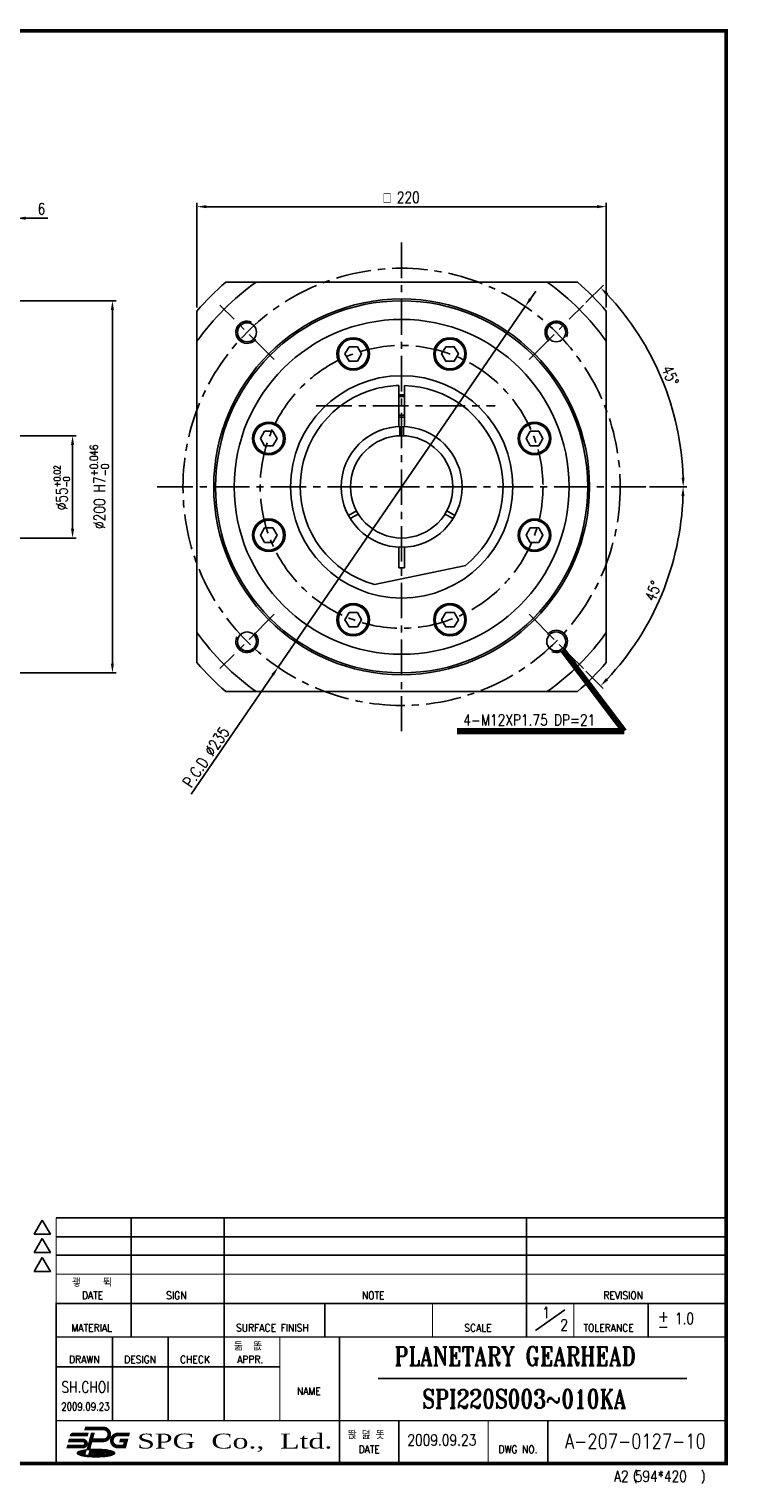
# Model space of a CAD drawing. Header units: inches. Extents: x 30 to 13571, y -3029 to 443.
# Tile 2 of 2: x 396 to 584, y 53 to 443. Entities that reach past the tile are written whole.
import ezdxf
from ezdxf.enums import TextEntityAlignment as Align

# ---------------------------------------------------------------- set-up
doc = ezdxf.new("R2010")
doc.units = ezdxf.units.IN
doc.header["$LTSCALE"] = 0.3
doc.linetypes.add('CENTER', pattern=[50.8, 31.75, -6.35, 6.35, -6.35])
for name, color, linetype in [('1', 1, 'CENTER'), ('3', 3, 'Continuous'), ('CENTER', 1, 'CENTER'), ('M2', 9, 'Continuous'), ('M3', 9, 'Continuous'), ('외형선(ISO)', 7, 'Continuous')]:
    doc.layers.add(name, color=color, linetype=linetype)
doc.styles.add('DUTCH', font='dutch.ttf', dxfattribs={"height": 4})
doc.styles.add('HBRDS', font='SIMPLEX', dxfattribs={"width": 0.8, "height": 3, "bigfont": 'HBRDS'})
doc.styles.add('WHGTXT', font='simplex.shx', dxfattribs={"width": 0.8, "height": 3, "bigfont": 'whgtxt.shx'})
doc.styles.add('WHTMTXT', font='ROMANT.shx', dxfattribs={"width": 0.8, "height": 5, "bigfont": 'WHTMTXT.shx'})
doc.dimstyles.new('WHGTXT', dxfattribs={"dimtxt": 3, "dimasz": 2.5, "dimexe": 1, "dimexo": 1, "dimgap": 0.8, "dimtad": 1, "dimdsep": 46, "dimtxsty": 'WHGTXT', "dimcen": 0, "dimclrd": 3, "dimclre": 3, "dimclrt": 3, "dimazin": 2, "dimtfac": 1, "dimtmove": 0, "dimatfit": 3, "dimfxl": 0, "dimtolj": 1, "dimtzin": 0, "dimarcsym": 0})
doc.dimstyles.new('WHGTXT$0', dxfattribs={"dimtxt": 3, "dimasz": 2.5, "dimexe": 1, "dimexo": 1, "dimgap": 1, "dimtad": 1, "dimdec": 4, "dimdsep": 46, "dimtxsty": 'WHGTXT', "dimcen": 0, "dimclrd": 3, "dimclre": 3, "dimclrt": 3, "dimadec": 0, "dimazin": 0, "dimtfac": 1, "dimtdec": 4, "dimtmove": 0, "dimatfit": 3, "dimfxl": 0, "dimtvp": 1, "dimtolj": 1, "dimtzin": 0, "dimlwd": -1, "dimlwe": -1, "dimarcsym": 0})
doc.dimstyles.new('WHGTXT$2', dxfattribs={"dimtxt": 3, "dimasz": 2.5, "dimexe": 1, "dimexo": 1, "dimgap": 1, "dimtad": 1, "dimdec": 4, "dimdsep": 46, "dimtxsty": 'WHGTXT', "dimcen": 0, "dimclrd": 3, "dimclre": 3, "dimclrt": 3, "dimadec": 0, "dimazin": 0, "dimtfac": 1, "dimtdec": 4, "dimtmove": 0, "dimatfit": 3, "dimfxl": 0, "dimtvp": 1, "dimtolj": 1, "dimtzin": 0, "dimlwd": -1, "dimlwe": -1, "dimarcsym": 0})
doc.dimstyles.new('WHGTXT$7', dxfattribs={"dimtxt": 3, "dimasz": 2.5, "dimexe": 1, "dimexo": 1, "dimgap": 1.5, "dimtad": 1, "dimdec": 4, "dimzin": 9, "dimdsep": 46, "dimtxsty": 'WHGTXT', "dimcen": 0, "dimclrd": 256, "dimclre": 256, "dimclrt": 256, "dimadec": 4, "dimazin": 2, "dimtp": 0.01, "dimtm": -0.01, "dimtfac": 1, "dimtdec": 4, "dimtmove": 0, "dimatfit": 3, "dimfxl": 0, "dimtzin": 0, "dimarcsym": 0})

# ---------------------------------------------------------------- blocks, each defined once
blk = doc.blocks.new('A2-1')
at = {"layer": 'M2'}
for p, q in [((373.52, 67.06), (553.52, 67.06)), ((393.67, 67.06), (393.67, 35.06)), ((418.62, 67.06), (418.62, 35.06)), ((499.87, 67.06), (499.87, 35.06)), ((373.52, 62.01), (553.52, 62.01)), ((373.52, 57.06), (553.52, 57.06)), ((445.72, 44.06), (445.72, 35.06)), ((532.62, 44.06), (532.62, 35.06)), ((502.32, 36.79), (510.17, 42.33)), ((388.62, 35.06), (388.62, 12.56)), ((403.62, 35.06), (403.62, 12.56)), ((418.62, 35.06), (418.62, 12.56)), ((449.62, 35.06), (449.62, 1.06)), ((373.52, 27.06), (433.62, 27.06)), ((460.02, 23.86), (543.02, 23.86)), ((465.62, 12.56), (465.62, 1.06)), ((505.62, 12.56), (505.62, 1.06)), ((379.23, 3.94), (381.32, 3.94)), ((379.3, 4.06), (381.35, 4.06)), ((379.53, 4.19), (381.38, 4.19)), ((379.83, 4.31), (381.42, 4.31)), ((380.21, 4.44), (381.45, 4.44)), ((380.72, 4.56), (381.48, 4.56)), ((381.12, 3.2), (381.52, 4.69)), ((381.48, 4.69), (381.52, 4.69)), ((382.33, 3.2), (382.76, 4.8)), ((382.52, 3.94), (382.72, 3.94)), ((382.56, 4.06), (382.72, 4.06)), ((382.59, 4.19), (382.72, 4.19)), ((382.62, 4.31), (388.59, 4.31)), ((382.66, 4.44), (388.22, 4.44)), ((382.69, 4.56), (387.7, 4.56)), ((382.72, 4.22), (382.72, 3.22)), ((382.72, 4.22), (383.02, 4.22)), ((382.73, 4.69), (386.95, 4.69)), ((382.91, 4.81), (385.51, 4.81)), ((383.02, 4.22), (383.22, 3.82)), ((383.04, 4.19), (383.41, 4.19)), ((383.1, 4.06), (383.34, 4.06)), ((383.17, 3.94), (383.28, 3.94)), ((383.22, 3.82), (383.42, 4.22)), ((383.42, 4.22), (383.72, 4.22)), ((383.72, 4.22), (383.72, 3.22)), ((383.72, 4.19), (383.99, 4.19)), ((383.72, 4.06), (383.86, 4.06)), ((383.72, 3.94), (383.82, 3.94)), ((383.82, 3.92), (383.82, 3.52)), ((384.12, 4.22), (384.32, 4.22)), ((384.22, 3.92), (384.22, 3.92)), ((384.46, 4.19), (384.72, 4.19)), ((384.59, 4.06), (384.72, 4.06)), ((384.62, 3.94), (384.72, 3.94)), ((384.62, 3.92), (384.62, 3.52)), ((384.72, 4.22), (384.72, 3.92)), ((384.72, 4.22), (385.52, 4.22)), ((384.72, 3.92), (384.97, 3.92)), ((384.97, 3.92), (384.97, 3.22)), ((385.27, 3.92), (385.52, 3.92)), ((385.27, 3.92), (385.27, 3.22)), ((385.52, 4.22), (385.52, 3.92)), ((385.52, 4.19), (385.79, 4.19)), ((385.52, 4.06), (385.66, 4.06)), ((385.52, 3.94), (385.62, 3.94)), ((385.62, 3.92), (385.62, 3.52)), ((385.92, 4.22), (386.12, 4.22)), ((386.02, 3.92), (386.02, 3.92)), ((386.26, 4.19), (386.52, 4.19)), ((386.39, 4.06), (386.52, 4.06)), ((386.42, 3.94), (386.52, 3.94)), ((386.42, 3.92), (386.42, 3.52)), ((386.52, 4.22), (386.52, 3.22)), ((386.52, 4.22), (387.02, 4.22)), ((386.82, 3.92), (386.97, 3.92)), ((386.82, 3.92), (386.82, 3.82)), ((387.16, 4.19), (388.9, 4.19)), ((387.29, 4.06), (389.12, 4.06)), ((387.32, 3.94), (389.2, 3.94)), ((387.32, 3.92), (387.32, 3.82)), ((379.22, 3.81), (381.28, 3.81)), ((379.26, 3.69), (381.25, 3.69)), ((379.41, 3.56), (381.22, 3.56)), ((379.69, 3.44), (381.18, 3.44)), ((380.03, 3.31), (381.15, 3.31)), ((380.46, 3.19), (387.97, 3.19)), ((381.1, 3.06), (387.33, 3.06)), ((381.12, 3.2), (382.33, 3.2)), ((382.08, 2.94), (386.34, 2.94)), ((382.36, 3.31), (382.72, 3.31)), ((382.39, 3.44), (382.72, 3.44)), ((382.42, 3.56), (382.72, 3.56)), ((382.46, 3.69), (382.72, 3.69)), ((382.49, 3.81), (382.72, 3.81)), ((382.72, 3.22), (383.02, 3.22)), ((383.02, 3.62), (383.07, 3.22)), ((383.02, 3.62), (383.02, 3.22)), ((383.02, 3.56), (383.03, 3.56)), ((383.02, 3.44), (383.05, 3.44)), ((383.02, 3.31), (383.06, 3.31)), ((383.07, 3.22), (383.37, 3.22)), ((383.42, 3.62), (383.37, 3.22)), ((383.39, 3.31), (383.42, 3.31)), ((383.4, 3.44), (383.42, 3.44)), ((383.42, 3.62), (383.42, 3.22)), ((383.42, 3.56), (383.42, 3.56)), ((383.42, 3.22), (383.72, 3.22)), ((383.72, 3.81), (383.82, 3.81)), ((383.72, 3.69), (383.82, 3.69)), ((383.72, 3.56), (383.82, 3.56)), ((383.72, 3.44), (383.84, 3.44)), ((383.72, 3.31), (383.91, 3.31)), ((384.12, 3.82), (384.12, 3.62)), ((384.12, 3.81), (384.32, 3.81)), ((384.12, 3.69), (384.32, 3.69)), ((384.12, 3.22), (384.32, 3.22)), ((384.14, 3.56), (384.31, 3.56)), ((384.22, 3.52), (384.22, 3.52)), ((384.32, 3.82), (384.32, 3.62)), ((384.54, 3.31), (384.97, 3.31)), ((384.61, 3.44), (384.97, 3.44)), ((384.62, 3.81), (384.97, 3.81)), ((384.62, 3.69), (384.97, 3.69)), ((384.62, 3.56), (384.97, 3.56)), ((384.97, 3.22), (385.27, 3.22)), ((385.27, 3.81), (385.62, 3.81)), ((385.27, 3.69), (385.62, 3.69)), ((385.27, 3.56), (385.62, 3.56)), ((385.27, 3.44), (385.64, 3.44)), ((385.27, 3.31), (385.71, 3.31)), ((385.92, 3.82), (385.92, 3.62)), ((385.92, 3.81), (386.12, 3.81)), ((385.92, 3.69), (386.12, 3.69)), ((385.92, 3.22), (386.12, 3.22)), ((385.94, 3.56), (386.11, 3.56)), ((386.02, 3.52), (386.02, 3.52)), ((386.12, 3.82), (386.12, 3.62)), ((386.34, 3.31), (386.52, 3.31)), ((386.41, 3.44), (386.52, 3.44)), ((386.42, 3.81), (386.52, 3.81)), ((386.42, 3.69), (386.52, 3.69)), ((386.42, 3.56), (386.52, 3.56)), ((386.52, 3.22), (386.82, 3.22)), ((386.82, 3.82), (386.97, 3.82)), ((386.82, 3.52), (386.82, 3.22)), ((386.82, 3.52), (386.83, 3.52)), ((386.82, 3.44), (386.87, 3.44)), ((386.82, 3.31), (386.94, 3.31)), ((386.99, 3.22), (386.83, 3.52)), ((386.99, 3.22), (387.32, 3.22)), ((387.02, 3.87), (387.02, 3.87)), ((387.32, 3.22), (387.15, 3.55)), ((387.18, 3.56), (389.02, 3.56)), ((387.21, 3.44), (388.74, 3.44)), ((387.28, 3.31), (388.4, 3.31)), ((387.29, 3.69), (389.17, 3.69)), ((387.32, 3.81), (389.21, 3.81))]:
    blk.add_line(p, q, dxfattribs=at)
for points, const_width in [([(553.52, 67.06), (553.52, 1.06), (0.52, 1.06), (0.52, 386.06), (553.52, 386.06), (553.52, 67.06)], 1), ([(373.52, 67.06), (373.52, 44.06)], 0.3), ([(373.52, 51.96), (553.52, 51.96)], 0.3), ([(393.67, 44.06), (393.67, 51.96)], 0.3), ([(418.62, 35.06), (418.62, 51.96)], 0.3), ([(499.87, 44.06), (499.87, 51.96)], 0.3), ([(553.52, 44.06), (373.52, 44.06), (373.52, 1.06)], 0.5), ([(474.62, 35.06), (474.62, 44.06)], 0.3), ([(512.62, 35.06), (512.62, 44.06)], 0.3), ([(373.52, 35.06), (553.52, 35.06)], 0.3), ([(433.62, 12.56), (433.62, 35.06)], 0.3), ([(373.52, 12.56), (553.52, 12.56)], 0.3), ([(449.62, 1.06), (449.62, 12.56)], 0.3), ([(489.62, 1.06), (489.62, 12.56)], 0.3), ([(383.35, 9.22), (382.2, 4.92)], 1)]:
    blk.add_lwpolyline(points, dxfattribs=dict(at, const_width=const_width))
for points in [[(369.79, 66.46), (367.62, 62.71), (371.95, 62.71)], [(369.79, 61.51), (367.62, 57.76), (371.95, 57.76)], [(369.79, 56.41), (367.62, 52.66), (371.95, 52.66)]]:
    blk.add_lwpolyline(points, close=True, dxfattribs=at)
at = {"layer": 'M2', "const_width": 1}
for points in [[(381.98, 8.85), (378.12, 8.85, 0.265514), (377.69, 8.6, 0.110713)], [(381.31, 10.47), (386.2, 10.46, -0.998395), (386.2, 7.27), (383.14, 7.27)], [(393.1, 8.85), (390.1, 8.85, 1), (390.1, 5.6), (391.85, 5.6), (392.28, 7.22), (390.68, 7.22)], [(376.93, 7.22), (380.72, 7.22, -1), (380.72, 5.6), (376.5, 5.6)]]:
    blk.add_lwpolyline(points, format="xyb", dxfattribs=at)
at = {"layer": 'M2'}
for points in [[(379.21, 3.85, 0.287816), (379.38, 3.57, 0.063192), (380.68, 3.14, 0.028693), (382.15, 2.93, 0.020666), (384.21, 2.85, 0.020666), (386.28, 2.93, 0.028693), (387.75, 3.14, 0.063192), (389.04, 3.57, 0.287816), (389.21, 3.85, 0.287816), (389.04, 4.12, 0.063192), (387.75, 4.55, 0.028693), (386.28, 4.76, 0.020666), (384.21, 4.85, 0.014921), (382.72, 4.8, 0.014921)], [(382.72, 4.8, 0.039771), (380.68, 4.55, 0.063192), (379.38, 4.12, 0.287816), (379.21, 3.85, 0.287816)]]:
    blk.add_lwpolyline(points, format="xyb", dxfattribs=at)
for centre, radius, start, end in [((384.12, 3.92), 0.3, 90, 180), ((384.22, 3.82), 0.1, 90, 180), ((384.22, 3.82), 0.1, 0, 90), ((384.32, 3.92), 0.3, 0, 90), ((385.92, 3.92), 0.3, 90, 180), ((386.02, 3.82), 0.1, 90, 180), ((386.02, 3.82), 0.1, 0, 90), ((386.12, 3.92), 0.3, 0, 90), ((386.97, 3.87), 0.05, 0, 90), ((387.02, 3.92), 0.3, 0, 90), ((384.12, 3.52), 0.3, 180, 270), ((384.22, 3.62), 0.1, 180, 270), ((384.22, 3.62), 0.1, 270, 0), ((384.32, 3.52), 0.3, 270, 0), ((385.92, 3.52), 0.3, 180, 270), ((386.02, 3.62), 0.1, 180, 270), ((386.02, 3.62), 0.1, 270, 0), ((386.12, 3.52), 0.3, 270, 0), ((386.97, 3.87), 0.05, 270, 0), ((387.02, 3.82), 0.3, 295.0022, 0)]:
    blk.add_arc(centre, radius, start, end, dxfattribs=at)
for points in [[(378.12, 8.35), (377.26, 8.86), (377.1, 8.35)], [(381.31, 10.97), (381.04, 9.97), (381.31, 9.97)], [(381.98, 9.35), (381.98, 8.35), (382.25, 9.35)], [(382.87, 9.35), (383.84, 9.09), (383.91, 9.35)], [(393.1, 8.35), (393.37, 9.35), (393.1, 9.35)], [(376.5, 5.1), (376.5, 6.1), (376.23, 5.1)], [(376.93, 6.72), (376.93, 7.72), (376.67, 6.72)], [(382.69, 4.79), (381.72, 5.05), (381.63, 4.71)], [(390.42, 6.72), (390.68, 6.72), (390.68, 7.72)]]:
    blk.add_solid(points, dxfattribs=at)
at = {"layer": 'M2', "style": 'HBRDS'}
for s, p in [('괳    뛱', (377.76, 48.6)), ('둚  똢', (421.32, 31.47)), ('똱 뎚 똣', (451.86, 7.65))]:
    blk.add_text(s, height=2, dxfattribs=at).set_placement(p)
for s, height, width, p in [('DATE', 2, 0.9, (380.45, 45.24)), ('SIGN', 2, 0.9, (403.06, 45.24)), ('NOTE', 2, 0.9, (455.66, 45.24)), ('REVISION', 2, 0.9, (520.58, 45.24)), ('+', 3, 0.9, (535.18, 39.14)), ('MATERIAL', 2, 0.9, (377.63, 36.51)), ('SURFACE FINISH', 2, 0.9, (421.86, 36.51)), ('SCALE', 2, 0.9, (483.19, 36.51)), ('TOLERANCE', 2, 0.9, (515.2, 36.51)), ('-', 3, 0.9, (535.18, 36.36)), ('DRAWN', 2, 0.9, (376.99, 28.01)), ('DESIGN', 2, 0.9, (391.79, 28.01)), ('CHECK', 2, 0.9, (406.81, 28.01)), ('APPR.', 2, 0.9, (422.17, 28.01)), ('NAME', 2, 0.9, (438.2, 19.51)), ('DATE', 2, 0.9, (454.77, 3.85)), ('DWG NO.', 2, 0.9, (492.37, 3.85)), ('A2 594*420', 3, 0.8, (523.44, -3.89)), ('(', 2.4, 0.8, (528.5, -3.47)), (')', 2.4, 0.8, (546.77, -3.53))]:
    blk.add_text(s, height=height, dxfattribs=dict(at, width=width)).set_placement(p)
at = {"layer": 'M2', "style": 'DUTCH', "width": 1.424043}
blk.add_text('SPG  Co.,  Ltd.', height=4, dxfattribs=at).set_placement((395.29, 5.07), (447.71, 5.07), align=Align.FIT)
blk = doc.blocks.new('*D220')
at = {"color": 3}
for p, q in [((441.6, 368.47), (441.6, 396.53)), ((444.1, 395.53), (549.1, 395.53)), ((551.6, 368.47), (551.6, 396.53))]:
    blk.add_line(p, q, dxfattribs=at)
for points in [[(444.1, 395.95), (444.1, 395.12), (441.6, 395.53)], [(549.1, 395.95), (549.1, 395.12), (551.6, 395.53)]]:
    blk.add_solid(points, dxfattribs=at)
at = {"layer": 'Defpoints', "color": 0}
for p in [(551.6, 395.53), (441.6, 367.47), (551.6, 367.47)]:
    blk.add_point(p, dxfattribs=at)
at = {"color": 3, "insert": (496.6, 398.03), "char_height": 3, "attachment_point": 5, "style": 'WHGTXT'}
blk.add_mtext('\\A1;{\\Famgdt;o} 220', dxfattribs=at)
blk = doc.blocks.new('*D226')
at = {"color": 3, "lineweight": -2}
for p, q in [((531.22, 370.76), (532.63, 372.82)), ((529.81, 368.69), (463.39, 271.76)), ((440.01, 237.64), (461.98, 269.7))]:
    blk.add_line(p, q, dxfattribs=at)
at = {"color": 3}
for points in [[(530.88, 370.99), (531.56, 370.52), (529.81, 368.69)], [(461.64, 269.94), (462.32, 269.47), (463.39, 271.76)]]:
    blk.add_solid(points, dxfattribs=at)
at = {"layer": 'Defpoints', "color": 0}
for p in [(529.81, 368.69), (463.39, 271.76)]:
    blk.add_point(p, dxfattribs=at)
at = {"color": 3, "insert": (444.05, 247.6), "char_height": 3, "attachment_point": 5, "rotation": 55.5825, "style": 'WHGTXT'}
blk.add_mtext('\\A2;P.C.D ∅235', dxfattribs=at)
blk = doc.blocks.new('*D227')
at = {"layer": '3', "color": 3}
for p, q in [((546.14, 369.77), (550.82, 374.45)), ((563.25, 320.23), (573.27, 320.23))]:
    blk.add_line(p, q, dxfattribs=at)
blk.add_arc((496.6, 320.23), 75.67, 1.8929, 43.1071, dxfattribs=at)
for points in [[(551.55, 371.65), (552.15, 372.23), (550.11, 373.74)], [(572.65, 322.74), (571.81, 322.72), (572.27, 320.23)]]:
    blk.add_solid(points, dxfattribs=at)
at = {"layer": 'Defpoints', "color": 0}
for p in [(545.43, 369.06), (530.85, 354.48), (569.69, 339.81), (430.95, 320.23), (562.25, 320.23)]:
    blk.add_point(p, dxfattribs=at)
at = {"layer": '3', "color": 3, "insert": (568.82, 350.14), "char_height": 3, "attachment_point": 5, "rotation": 292.5, "style": 'WHGTXT'}
blk.add_mtext('\\A1;45°', dxfattribs=at)
blk = doc.blocks.new('*D228')
at = {"layer": '3', "color": 3}
for p, q in [((563.25, 320.23), (573.24, 320.23)), ((546.14, 270.69), (550.79, 266.04))]:
    blk.add_line(p, q, dxfattribs=at)
blk.add_arc((496.6, 320.23), 75.64, 316.8939, 358.1061, dxfattribs=at)
for points in [[(571.78, 317.74), (572.61, 317.72), (572.24, 320.23)], [(552.12, 268.25), (551.52, 268.83), (550.08, 266.75)]]:
    blk.add_solid(points, dxfattribs=at)
at = {"layer": 'Defpoints', "color": 0}
for p in [(430.95, 320.23), (562.25, 320.23), (530.85, 285.98), (562.1, 282.41), (545.43, 271.39)]:
    blk.add_point(p, dxfattribs=at)
at = {"layer": '3', "color": 3, "insert": (564.17, 292.24), "char_height": 3, "attachment_point": 5, "rotation": 67.5, "style": 'WHGTXT'}
blk.add_mtext('\\A1;45°', dxfattribs=at)
blk = doc.blocks.new('*D232')
at = {"color": 3}
for p, q in [((387.57, 392.42), (385.07, 392.42)), ((390.07, 371.23), (390.07, 393.42)), ((390.07, 392.42), (393.07, 392.42)), ((393.07, 376.23), (393.07, 393.42)), ((395.57, 392.42), (401.55, 392.42))]:
    blk.add_line(p, q, dxfattribs=at)
for points in [[(387.57, 392.84), (387.57, 392.01), (390.07, 392.42)], [(395.57, 392.84), (395.57, 392.01), (393.07, 392.42)]]:
    blk.add_solid(points, dxfattribs=at)
at = {"layer": 'Defpoints', "color": 0}
for p in [(393.07, 392.42), (393.07, 375.23), (390.07, 370.23)]:
    blk.add_point(p, dxfattribs=at)
at = {"color": 3, "insert": (399.81, 394.92), "char_height": 3, "attachment_point": 5, "style": 'WHGTXT'}
blk.add_mtext('\\A1;6', dxfattribs=at)
blk = doc.blocks.new('*D233')
at = {"layer": '3', "color": 3, "lineweight": -2}
for p, q in [((388.57, 333.98), (409.17, 333.98)), ((408.17, 331.48), (408.17, 308.98)), ((388.57, 306.48), (409.17, 306.48))]:
    blk.add_line(p, q, dxfattribs=at)
at = {"layer": '3', "color": 3}
for points in [[(407.75, 331.48), (408.59, 331.48), (408.17, 333.98)], [(407.75, 308.98), (408.59, 308.98), (408.17, 306.48)]]:
    blk.add_solid(points, dxfattribs=at)
at = {"layer": 'Defpoints', "color": 0}
for p in [(387.57, 333.98), (387.57, 306.48), (408.17, 306.48)]:
    blk.add_point(p, dxfattribs=at)
at = {"layer": '3', "color": 3, "insert": (405.27, 319.99), "char_height": 3, "attachment_point": 5, "rotation": 90, "style": 'WHGTXT'}
blk.add_mtext('\\A1;%%c55{\\H1.800000;\\S+0.02^ -0;}', dxfattribs=at)
blk = doc.blocks.new('*D234')
at = {"layer": '3', "color": 3}
for p, q in [((393.57, 370.23), (419.89, 370.23)), ((418.89, 367.73), (418.89, 272.73)), ((393.57, 270.23), (419.89, 270.23))]:
    blk.add_line(p, q, dxfattribs=at)
for points in [[(418.47, 367.73), (419.3, 367.73), (418.89, 370.23)], [(418.47, 272.73), (419.3, 272.73), (418.89, 270.23)]]:
    blk.add_solid(points, dxfattribs=at)
at = {"layer": 'Defpoints', "color": 0}
for p in [(392.57, 370.23), (392.57, 270.23), (418.89, 270.23)]:
    blk.add_point(p, dxfattribs=at)
at = {"layer": '3', "color": 3, "insert": (415.4, 320.23), "char_height": 3, "attachment_point": 5, "rotation": 90, "style": 'WHGTXT'}
blk.add_mtext('\\A1;%%c200 H7{}{\\H0.71x;\\C3;\\S+0.046^ -0;}', dxfattribs=at)

msp = doc.modelspace()

# ---------------------------------------------------------------- linework, layer by layer
for p, q in [((543.835463, 375.229073), (449.363245, 375.229073)), ((457.468165, 375.229073), (535.730544, 375.229073)), ((441.599354, 367.465182), (441.599354, 272.992964)), ((551.599354, 367.465182), (551.599354, 272.992964)), ((441.599354, 281.097883), (441.599354, 359.360262)), ((551.599354, 359.360262), (551.599354, 281.097883)), ((496.099354, 336.457905), (496.099354, 333.969979)), ((497.099354, 336.457905), (497.099354, 333.969979)), ((482.294773, 312.547669), (484.44938, 313.791633)), ((482.794773, 311.681644), (484.94938, 312.925607)), ((510.403935, 311.681644), (508.249328, 312.925607)), ((510.903935, 312.547669), (508.749328, 313.791633)), ((543.835463, 265.229073), (449.363245, 265.229073)), ((535.730544, 265.229073), (457.468165, 265.229073))]:
    msp.add_line(p, q)
for points in [[(482.477589, 357.88595), (481.352589, 355.937392), (482.477589, 353.988835), (484.727589, 353.988835), (485.852589, 355.937392), (484.727589, 357.88595)], [(508.47112, 357.88595), (507.34612, 355.937392), (508.47112, 353.988835), (510.72112, 353.988835), (511.84612, 355.937392), (510.72112, 357.88595)], [(459.766035, 335.174395), (458.641035, 333.225838), (459.766035, 331.277281), (462.016035, 331.277281), (463.141035, 333.225838), (462.016035, 335.174395)], [(531.182674, 335.174395), (530.057674, 333.225838), (531.182674, 331.277281), (533.432674, 331.277281), (534.557674, 333.225838), (533.432674, 335.174395)], [(459.766035, 309.180864), (458.641035, 307.232307), (459.766035, 305.28375), (462.016035, 305.28375), (463.141035, 307.232307), (462.016035, 309.180864)], [(531.182674, 309.180865), (530.057674, 307.232307), (531.182674, 305.28375), (533.432674, 305.28375), (534.557674, 307.232307), (533.432674, 309.180865)], [(482.477589, 286.46931), (481.352589, 284.520753), (482.477589, 282.572196), (484.727589, 282.572196), (485.852589, 284.520753), (484.727589, 286.46931)], [(508.47112, 286.46931), (507.34612, 284.520753), (508.47112, 282.572196), (510.72112, 282.572196), (511.84612, 284.520753), (510.72112, 286.46931)]]:
    msp.add_lwpolyline(points, close=True)
for centre, radius in [((496.599354, 320.229073), 50), ((496.599354, 320.229073), 45), ((455.056831, 361.771596), 2.55), ((538.141878, 361.771596), 2.55), ((483.602589, 355.937392), 4.375), ((483.602589, 355.937392), 4), ((509.59612, 355.937392), 4.375), ((509.59612, 355.937392), 4), ((496.599354, 320.229073), 29.875), ((460.891035, 333.225838), 4.375), ((460.891035, 333.225838), 4), ((496.599354, 320.229073), 16.236533), ((532.307674, 333.225838), 4.375), ((532.307674, 333.225838), 4), ((496.599354, 320.229073), 13.75), ((460.891035, 307.232307), 4.375), ((460.891035, 307.232307), 4), ((532.307674, 307.232307), 4.375), ((532.307674, 307.232307), 4), ((483.602589, 284.520753), 4.375), ((483.602589, 284.520753), 4), ((509.59612, 284.520753), 4.375), ((509.59612, 284.520753), 4), ((455.056831, 278.686549), 2.55), ((538.141878, 278.686549), 2.55)]:
    msp.add_circle(centre, radius)
for radius, start, end in [(67.5, 125.43094469, 144.56905531), (72.5, 130.65724864, 139.34275136), (67.5, 35.43094469, 54.56905531), (72.5, 40.65724864, 49.34275136), (67.5, 215.43094469, 234.56905531), (67.5, 305.43094469, 324.56905531), (72.5, 220.65724864, 229.34275136), (72.5, 310.65724864, 319.34275136)]:
    msp.add_arc((496.599354, 320.229073), radius, start, end)
at = {"color": 1}
for centre, start, end in [((455.056831, 361.771596), 66.60098557, 320.80939493), ((538.141878, 361.771596), 336.60098557, 230.80939493), ((538.141878, 278.686549), 246.60098557, 140.80939493), ((455.056831, 278.686549), 156.60098557, 50.80939493)]:
    msp.add_arc(centre, 3, start, end, dxfattribs=at)
at = {"layer": '1'}
for p, q in [((496.599354, 385.87812), (496.599354, 254.580026)), ((462.348869, 354.479558), (447.764792, 369.063635)), ((530.849839, 354.479558), (545.433916, 369.063635)), ((430.950307, 320.229073), (562.248401, 320.229073)), ((462.348869, 285.978588), (447.764792, 271.394511)), ((530.849839, 285.978588), (545.433916, 271.394511))]:
    msp.add_line(p, q, dxfattribs=at)
for radius in [58.75, 38]:
    msp.add_circle((496.599354, 320.229073), radius, dxfattribs=at)
at = {"layer": '3'}
for p, q in [((495.849354, 344.979073), (497.349354, 344.979073)), ((495.849354, 344.479073), (497.349354, 344.479073)), ((495.849354, 339.479073), (497.349354, 339.479073)), ((495.849354, 338.979073), (497.349354, 338.979073))]:
    msp.add_line(p, q, dxfattribs=at)
msp.add_circle((496.599354, 320.229073), 50.5, dxfattribs=at)
at = {"layer": 'CENTER'}
msp.add_line((473.66534, 341.979073), (521.726136, 341.979073), dxfattribs=at)
at = {"layer": '외형선(ISO)'}
for p, q in [((495.849354, 345.229073), (495.849354, 347.46875)), ((495.849354, 345.229073), (495.849354, 338.729073)), ((497.349354, 347.46875), (497.349354, 344.979073)), ((497.349354, 338.979073), (497.349354, 344.979073)), ((495.849354, 336.448274), (495.849354, 338.729073)), ((497.349354, 338.979073), (497.349354, 336.448274)), ((495.849354, 298.479073), (495.849354, 304.009871)), ((497.349354, 304.009871), (497.349354, 298.479073)), ((489.286013, 293.978786), (513.810304, 299.102178)), ((497.349354, 298.479073), (495.849354, 298.479073))]:
    msp.add_line(p, q, dxfattribs=at)
for centre, radius, start, end in [((496.599354, 320.229073), 27.25, 104.34183146, 254.43214007), ((496.599354, 320.229073), 27.25, 91.57714722, 104.34183146), ((496.599915, 320.233413), 27.245646, 309.13124093, 88.42378106)]:
    msp.add_arc(centre, radius, start, end, dxfattribs=at)

# ---------------------------------------------------------------- block references
at = {"layer": '3'}
msp.add_blockref('A2-1', (30.254205, 56.698545), dxfattribs=at)

# ---------------------------------------------------------------- texts
at = {"color": 3, "style": 'WHGTXT', "width": 0.8}
msp.add_text('4-M12XP1.75 DP=21', height=3, dxfattribs=at).set_placement((513.144577, 256.084376))
for s, height, p in [('SH.CHOI', 3, (411.613247, 78.295413)), ('2009.09.23', 2.1, (411.613247, 73.050961))]:
    msp.add_text(s, height=height, dxfattribs=at).set_placement(p, align=Align.MIDDLE)
at = {"layer": '3', "width": 0.8}
for s, height, style, p in [('1', 3, 'WHGTXT', (534.398342, 96.834408)), ('1.0', 3, 'WHGTXT', (570.01127, 95.208441)), ('2', 3, 'WHGTXT', (539.249998, 93.489696)), ('PLANETARY GEARHEAD', 5, 'WHTMTXT', (494.668245, 84.116744)), ('SPI220S003~010KA', 5, 'WHTMTXT', (502.113909, 72.620727)), ('2009.09.23', 3, 'WHGTXT', (498.14214, 62.556533))]:
    msp.add_text(s, height=height, dxfattribs=dict(at, style=style)).set_placement(p)
at = {"layer": 'M3', "color": 3, "style": 'WHGTXT', "width": 0.8}
msp.add_text('A-207-0127-10', height=4, dxfattribs=at).set_placement((559.394474, 63.75852), align=Align.MIDDLE)

# ---------------------------------------------------------------- dimensions: what is measured, and where the dimension line sits
dim = msp.add_linear_dim(base=(551.599354, 395.534632), p1=(441.599354, 367.465182), p2=(551.599354, 367.465182), text='{\\Famgdt;o} <>', dimstyle='WHGTXT$0', override={"dimlfac": 2})
dim.commit()
dim.dimension.update_dxf_attribs({"geometry": '*D220', "text_midpoint": (496.599354, 398.034632)})
dim = msp.add_linear_dim(base=(393.067944, 392.424099), p1=(390.067944, 370.229073), p2=(393.067944, 375.229073), dimstyle='WHGTXT$0', override={"dimlfac": 2})
dim.commit()
dim.dimension.update_dxf_attribs({"geometry": '*D232', "text_midpoint": (399.810801, 392.424099), "dimtype": 160})
dim = msp.add_diameter_dim_2p(p1=(529.806007, 368.694326), p2=(463.392702, 271.76382), text='P.C.D <>', dimstyle='WHGTXT', override={"dimlfac": 2, "dimtp": 0.2, "dimtm": 0.2, "dimtfac": 0.8, "dimtolj": 2, "dimtzin": 8})
dim.commit()
dim.dimension.update_dxf_attribs({"geometry": '*D226', "text_midpoint": (445.943682, 246.2969), "dimtype": 163})
at = {"layer": '3'}
for base, line1, line2, picture, middle in [((569.694366, 339.814822), ((430.950307, 320.229073), (562.248401, 320.229073)), ((530.849839, 354.479558), (545.433916, 369.063635)), '*D227', (568.822273, 350.144785)), ((562.102712, 282.410692), ((530.849839, 285.978588), (545.433916, 271.394511)), ((430.950307, 320.229073), (562.248401, 320.229073)), '*D228', (564.168912, 292.240846))]:
    dim = msp.add_angular_dim_2l(base=base, line1=line1, line2=line2, dimstyle='WHGTXT$2', dxfattribs=at)
    dim.commit()
    dim.dimension.update_dxf_attribs({"geometry": picture, "text_midpoint": middle})
for base, p1, p2, text, override, picture, middle in [((418.887085, 270.229073), (392.567944, 370.229073), (392.567944, 270.229073), '%%c<> H7{}{\\H0.71x;\\C3;\\S+0.046^ -0;}', {"dimlfac": 2, "dimtp": 0.046, "dimtm": 1e-09, "dimtfac": 0.7, "dimtzin": 8}, '*D234', (418.887085, 320.229073)), ((408.1701, 306.479073), (387.567944, 333.979073), (387.567944, 306.479073), '%%c<>', {"dimgap": 0.8, "dimdec": 2, "dimlfac": 2, "dimadec": 2, "dimazin": 2, "dimtol": 1, "dimtp": 0.02, "dimtm": 1e-09, "dimtfac": 0.6, "dimtdec": 2, "dimtvp": 0, "dimtzin": 8, "dimlwd": 65534, "dimlwe": 65534}, '*D233', (408.1701, 319.985547))]:
    dim = msp.add_linear_dim(base=base, p1=p1, p2=p2, angle=90, text=text, dimstyle='WHGTXT$0', override=override, dxfattribs=at)
    dim.commit()
    dim.dimension.update_dxf_attribs({"geometry": picture, "text_midpoint": middle, "dimtype": 160})

# ---------------------------------------------------------------- leaders
msp.add_leader([(539.952853, 276.294821), (556.406233, 254.565083), (511.548492, 254.565083)], dimstyle='WHGTXT$7', override={"dimgap": 1, "dimzin": 8, "dimclrd": 3, "dimclre": 3, "dimclrt": 3, "dimadec": 0, "dimazin": 0, "dimtp": 0, "dimtm": 0, "dimtvp": 1, "dimtolj": 1, "dimlwd": 65535, "dimlwe": 65535}, dxfattribs=at)

doc.saveas('drawing.dxf')
